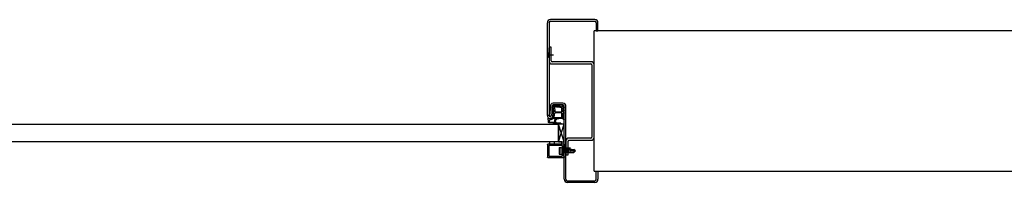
# Model space of a CAD drawing. Header units: millimetres. Extents: x -4577 to 1032787, y -66234 to 201209.
# Tile 189 of 256: x 7981 to 8855, y -9556 to -9411. Entities that reach past the tile are written whole.
import ezdxf

# ---------------------------------------------------------------- set-up
doc = ezdxf.new("R2010")
doc.units = ezdxf.units.MM
doc.linetypes.add('510_5_2OG_ELT_1004$0$11-07-22_DS_2OG$0$AUSGEZOGEN', pattern=[0])
for name, color, linetype in [('510_5_2OG_ELT_1004$0$11-07-22_DS_2OG$0$2DKont', 8, '510_5_2OG_ELT_1004$0$11-07-22_DS_2OG$0$AUSGEZOGEN'), ('510_5_2OG_ELT_1004$0$11-07-22_DS_2OG$0$2DMitte', 8, '510_5_2OG_ELT_1004$0$11-07-22_DS_2OG$0$AUSGEZOGEN'), ('510_5_2OG_ELT_1004$0$11-07-22_DS_2OG$0$2DSchraff', 8, '510_5_2OG_ELT_1004$0$11-07-22_DS_2OG$0$AUSGEZOGEN'), ('510_5_2OG_ELT_1004$0$11-07-22_DS_2OG$0$Mieterausbau', 8, '510_5_2OG_ELT_1004$0$11-07-22_DS_2OG$0$AUSGEZOGEN')]:
    doc.layers.add(name, color=color, linetype=linetype)

# ---------------------------------------------------------------- blocks, each defined once
blk = doc.blocks.new('510_5_2OG_ELT_1004$0$11-07-22_DS_2OG$0$LascheTyp2', base_point=(-0.048, 0))
for p, q in [((0.033, 0.03725), (0.033, 0.00275)), ((0.035, 0.00275), (0.035, 0.03725)), ((0.03575, 0.038), (0.048, 0.038)), ((-0.035, 0.02225), (-0.035, 0.00275)), ((-0.033, 0.00275), (-0.033, 0.02225)), ((0.03225, 0.002), (-0.03225, 0.002)), ((-0.03225, 0), (0.03225, 0))]:
    blk.add_line(p, q)
for points in [[(0.048, 0.038), (0.048, 0.04), (0.03575, 0.04)], [(-0.03575, 0.025), (-0.048, 0.025), (-0.048, 0.023), (-0.03575, 0.023)]]:
    blk.add_lwpolyline(points)
for centre, radius, start, end in [((0.03575, 0.03725), 0.00275, 90, 180), ((0.03575, 0.03725), 0.00075, 90, 180), ((0.041, 0.03862), 0.00268, 31.04822, 148.95178), ((-0.04188, 0.02362), 0.00268, 31.04822, 148.95178), ((-0.03575, 0.02225), 0.00275, 0, 90), ((-0.03575, 0.02225), 0.00075, 360, 90), ((-0.03225, 0.00275), 0.00275, 180, 270), ((-0.03225, 0.00275), 0.00075, 180, 270), ((0.03225, 0.00275), 0.00075, 270, 360), ((0.03225, 0.00275), 0.00275, 270, 360)]:
    blk.add_arc(centre, radius, start, end)
at = {"layer": '510_5_2OG_ELT_1004$0$11-07-22_DS_2OG$0$2DMitte'}
for p, q in [((0.041, 0.042), (0.041, 0.036)), ((-0.04188, 0.027), (-0.04188, 0.021))]:
    blk.add_line(p, q, dxfattribs=at)
blk = doc.blocks.new('510_5_2OG_ELT_1004$0$11-07-22_DS_2OG$0$G01_Schr', base_point=(-0.006, -0.01))
at = {"layer": '510_5_2OG_ELT_1004$0$11-07-22_DS_2OG$0$2DSchraff'}
h = blk.add_hatch(color=7, dxfattribs=at)
h.dxf.hatch_style = 2
h.paths.add_polyline_path([(-0.006, 0.0003), (-0.006, 0.00029), (-0.006, 0.00027), (-0.006, 0.00026), (-0.006, 0.00025), (-0.00599, 0.00024), (-0.00599, 0.00022), (-0.00599, 0.00021), (-0.00598, 0.0002), (-0.00598, 0.00019), (-0.00597, 0.00017), (-0.00597, 0.00016), (-0.00596, 0.00015), (-0.00595, 0.00014), (-0.00595, 0.00013), (-0.00594, 0.00012), (-0.00593, 0.00011), (-0.00592, 0.0001), (-0.00591, 0.00009), (-0.0059, 0.00008), (-0.00589, 0.00007), (-0.00588, 0.00006), (-0.00587, 0.00005), (-0.00586, 0.00005), (-0.00585, 0.00004), (-0.00584, 0.00003), (-0.00583, 0.00003), (-0.00581, 0.00002), (-0.0058, 0.00002), (-0.00579, 0.00001), (-0.00578, 0.00001), (-0.00576, 0.00001), (-0.00575, 0), (-0.00574, 0), (-0.00573, 0), (-0.00571, 0), (-0.0057, 0), (-0.0051, 0), (-0.00509, 0), (-0.00507, 0), (-0.00506, 0), (-0.00505, 0), (-0.00504, 0.00001), (-0.00502, 0.00001), (-0.00501, 0.00001), (-0.005, 0.00002), (-0.00499, 0.00002), (-0.00497, 0.00003), (-0.00496, 0.00003), (-0.00495, 0.00004), (-0.00494, 0.00005), (-0.00493, 0.00005), (-0.00492, 0.00006), (-0.00491, 0.00007), (-0.0049, 0.00008), (-0.00489, 0.00009), (-0.00488, 0.0001), (-0.00487, 0.00011), (-0.00486, 0.00012), (-0.00485, 0.00013), (-0.00485, 0.00014), (-0.00484, 0.00015), (-0.00483, 0.00016), (-0.00483, 0.00017), (-0.00482, 0.00019), (-0.00482, 0.0002), (-0.00481, 0.00021), (-0.00481, 0.00022), (-0.00481, 0.00024), (-0.0048, 0.00025), (-0.0048, 0.00026), (-0.0048, 0.00027), (-0.0048, 0.00029), (-0.0048, 0.0003), (-0.0048, 0.00043), (-0.0048, 0.00044), (-0.0048, 0.00045), (-0.0048, 0.00046), (-0.0048, 0.00047), (-0.00479, 0.00049), (-0.00479, 0.0005), (-0.00479, 0.00051), (-0.00478, 0.00052), (-0.00478, 0.00053), (-0.00477, 0.00055), (-0.00477, 0.00056), (-0.00476, 0.00057), (-0.00476, 0.00058), (-0.00475, 0.00059), (-0.00474, 0.0006), (-0.00474, 0.00061), (-0.00473, 0.00062), (-0.00472, 0.00063), (-0.00471, 0.00064), (-0.0047, 0.00065), (-0.00469, 0.00065), (-0.00468, 0.00066), (-0.00468, 0.00067), (-0.00466, 0.00068), (-0.00465, 0.00068), (-0.00464, 0.00069), (-0.00463, 0.00069), (-0.00462, 0.0007), (-0.00461, 0.0007), (-0.0046, 0.00071), (-0.00459, 0.00071), (-0.00457, 0.00072), (-0.00456, 0.00072), (-0.00455, 0.00072), (-0.00454, 0.00072), (-0.00453, 0.00072), (-0.00379, 0.00079), (-0.00378, 0.00079), (-0.00377, 0.00079), (-0.00377, 0.00079), (-0.00376, 0.00079), (-0.00375, 0.00079), (-0.00374, 0.0008), (-0.00374, 0.0008), (-0.00373, 0.0008), (-0.00372, 0.0008), (-0.00371, 0.00081), (-0.00371, 0.00081), (-0.0037, 0.00081), (-0.00369, 0.00081), (-0.00368, 0.00082), (-0.00368, 0.00082), (-0.00367, 0.00083), (-0.00366, 0.00083), (-0.00366, 0.00083), (-0.00365, 0.00084), (-0.00364, 0.00084), (-0.00364, 0.00085), (-0.00363, 0.00085), (-0.00362, 0.00086), (-0.00362, 0.00086), (-0.00361, 0.00087), (-0.00361, 0.00087), (-0.0036, 0.00088), (-0.00359, 0.00089), (-0.00359, 0.00089), (-0.00358, 0.0009), (-0.00358, 0.0009), (-0.00357, 0.00091), (-0.00357, 0.00092), (-0.00357, 0.00092), (-0.00356, 0.00093), (-0.00356, 0.00094), (-0.00302, 0.00186), (-0.00301, 0.0019), (-0.00301, 0.00195), (-0.003, 0.00199), (-0.00301, 0.00204), (-0.00301, 0.00208), (-0.00302, 0.00213), (-0.00303, 0.00217), (-0.00305, 0.00221), (-0.00307, 0.00225), (-0.0031, 0.00229), (-0.00312, 0.00233), (-0.00315, 0.00236), (-0.00319, 0.00239), (-0.00322, 0.00242), (-0.00326, 0.00244), (-0.0033, 0.00246), (-0.00335, 0.00248), (-0.00339, 0.00249), (-0.00343, 0.0025), (-0.00348, 0.0025), (-0.00352, 0.0025), (-0.00357, 0.0025), (-0.00361, 0.00249), (-0.00366, 0.00248), (-0.0037, 0.00246), (-0.00374, 0.00244), (-0.00378, 0.00242), (-0.00382, 0.00239), (-0.00385, 0.00236), (-0.00388, 0.00233), (-0.00391, 0.00229), (-0.00393, 0.00225), (-0.00395, 0.00221), (-0.00397, 0.00217), (-0.00398, 0.00213), (-0.00399, 0.00208), (-0.004, 0.00205), (-0.00401, 0.00202), (-0.00402, 0.00199), (-0.00404, 0.00196), (-0.00405, 0.00193), (-0.00407, 0.0019), (-0.00409, 0.00187), (-0.00412, 0.00185), (-0.00414, 0.00183), (-0.00417, 0.00181), (-0.0042, 0.00179), (-0.00423, 0.00178), (-0.00426, 0.00176), (-0.00429, 0.00175), (-0.00433, 0.00175), (-0.00436, 0.00174), (-0.00439, 0.00174), (-0.00443, 0.00174), (-0.00446, 0.00175), (-0.00449, 0.00175), (-0.00452, 0.00176), (-0.00456, 0.00177), (-0.00459, 0.00179), (-0.00462, 0.00181), (-0.00464, 0.00183), (-0.00467, 0.00185), (-0.00469, 0.00187), (-0.00471, 0.0019), (-0.00473, 0.00192), (-0.00475, 0.00195), (-0.00477, 0.00198), (-0.00478, 0.00201), (-0.00479, 0.00205), (-0.00479, 0.00208), (-0.0048, 0.00211), (-0.0048, 0.00215), (-0.0048, 0.0135), (-0.0048, 0.01351), (-0.0048, 0.01353), (-0.0048, 0.01354), (-0.0048, 0.01355), (-0.00479, 0.01356), (-0.00479, 0.01358), (-0.00479, 0.01359), (-0.00478, 0.0136), (-0.00478, 0.01361), (-0.00477, 0.01363), (-0.00477, 0.01364), (-0.00476, 0.01365), (-0.00475, 0.01366), (-0.00475, 0.01367), (-0.00474, 0.01368), (-0.00473, 0.01369), (-0.00472, 0.0137), (-0.00471, 0.01371), (-0.0047, 0.01372), (-0.00469, 0.01373), (-0.00468, 0.01374), (-0.00467, 0.01375), (-0.00466, 0.01375), (-0.00465, 0.01376), (-0.00464, 0.01377), (-0.00463, 0.01377), (-0.00461, 0.01378), (-0.0046, 0.01378), (-0.00459, 0.01379), (-0.00458, 0.01379), (-0.00456, 0.01379), (-0.00455, 0.0138), (-0.00454, 0.0138), (-0.00453, 0.0138), (-0.00451, 0.0138), (-0.0045, 0.0138), (0.0045, 0.0138), (0.00451, 0.0138), (0.00453, 0.0138), (0.00454, 0.0138), (0.00455, 0.0138), (0.00456, 0.01379), (0.00458, 0.01379), (0.00459, 0.01379), (0.0046, 0.01378), (0.00461, 0.01378), (0.00463, 0.01377), (0.00464, 0.01377), (0.00465, 0.01376), (0.00466, 0.01375), (0.00467, 0.01375), (0.00468, 0.01374), (0.00469, 0.01373), (0.0047, 0.01372), (0.00471, 0.01371), (0.00472, 0.0137), (0.00473, 0.01369), (0.00474, 0.01368), (0.00475, 0.01367), (0.00475, 0.01366), (0.00476, 0.01365), (0.00477, 0.01364), (0.00477, 0.01363), (0.00478, 0.01361), (0.00478, 0.0136), (0.00479, 0.01359), (0.00479, 0.01358), (0.00479, 0.01356), (0.0048, 0.01355), (0.0048, 0.01354), (0.0048, 0.01353), (0.0048, 0.01351), (0.0048, 0.0135), (0.0048, 0.00215), (0.0048, 0.00211), (0.00479, 0.00208), (0.00479, 0.00205), (0.00478, 0.00201), (0.00477, 0.00198), (0.00475, 0.00195), (0.00473, 0.00192), (0.00471, 0.0019), (0.00469, 0.00187), (0.00467, 0.00185), (0.00464, 0.00183), (0.00462, 0.00181), (0.00459, 0.00179), (0.00456, 0.00177), (0.00453, 0.00176), (0.00449, 0.00175), (0.00446, 0.00175), (0.00443, 0.00174), (0.00439, 0.00174), (0.00436, 0.00174), (0.00433, 0.00175), (0.00429, 0.00175), (0.00426, 0.00176), (0.00423, 0.00178), (0.0042, 0.00179), (0.00417, 0.00181), (0.00414, 0.00183), (0.00412, 0.00185), (0.00409, 0.00187), (0.00407, 0.0019), (0.00405, 0.00193), (0.00404, 0.00195), (0.00402, 0.00198), (0.00401, 0.00202), (0.004, 0.00205), (0.00399, 0.00208), (0.00398, 0.00213), (0.00397, 0.00217), (0.00395, 0.00221), (0.00393, 0.00225), (0.0039, 0.00229), (0.00388, 0.00232), (0.00385, 0.00236), (0.00381, 0.00239), (0.00377, 0.00241), (0.00374, 0.00244), (0.00369, 0.00246), (0.00365, 0.00247), (0.00361, 0.00249), (0.00356, 0.00249), (0.00352, 0.0025), (0.00347, 0.0025), (0.00343, 0.0025), (0.00338, 0.00249), (0.00334, 0.00248), (0.0033, 0.00246), (0.00325, 0.00244), (0.00322, 0.00242), (0.00318, 0.00239), (0.00314, 0.00236), (0.00311, 0.00233), (0.00308, 0.00229), (0.00306, 0.00226), (0.00304, 0.00222), (0.00302, 0.00217), (0.003, 0.00213), (0.00299, 0.00209), (0.00299, 0.00204), (0.00298, 0.002), (0.00298, 0.00195), (0.00299, 0.00191), (0.003, 0.00186), (0.00353, 0.00094), (0.00354, 0.00093), (0.00354, 0.00093), (0.00355, 0.00092), (0.00355, 0.00091), (0.00355, 0.00091), (0.00356, 0.0009), (0.00356, 0.00089), (0.00357, 0.00089), (0.00358, 0.00088), (0.00358, 0.00088), (0.00359, 0.00087), (0.00359, 0.00087), (0.0036, 0.00086), (0.0036, 0.00085), (0.00361, 0.00085), (0.00362, 0.00085), (0.00362, 0.00084), (0.00363, 0.00084), (0.00364, 0.00083), (0.00364, 0.00083), (0.00365, 0.00082), (0.00366, 0.00082), (0.00367, 0.00082), (0.00367, 0.00081), (0.00368, 0.00081), (0.00369, 0.00081), (0.0037, 0.00081), (0.0037, 0.0008), (0.00371, 0.0008), (0.00372, 0.0008), (0.00373, 0.0008), (0.00373, 0.00079), (0.00374, 0.00079), (0.00375, 0.00079), (0.00376, 0.00079), (0.00377, 0.00079), (0.00453, 0.00072), (0.00454, 0.00072), (0.00455, 0.00072), (0.00456, 0.00072), (0.00457, 0.00072), (0.00459, 0.00071), (0.0046, 0.00071), (0.00461, 0.0007), (0.00462, 0.0007), (0.00463, 0.00069), (0.00464, 0.00069), (0.00465, 0.00068), (0.00466, 0.00068), (0.00468, 0.00067), (0.00468, 0.00066), (0.00469, 0.00065), (0.0047, 0.00065), (0.00471, 0.00064), (0.00472, 0.00063), (0.00473, 0.00062), (0.00474, 0.00061), (0.00474, 0.0006), (0.00475, 0.00059), (0.00476, 0.00058), (0.00476, 0.00057), (0.00477, 0.00056), (0.00477, 0.00055), (0.00478, 0.00053), (0.00478, 0.00052), (0.00479, 0.00051), (0.00479, 0.0005), (0.00479, 0.00049), (0.0048, 0.00047), (0.0048, 0.00046), (0.0048, 0.00045), (0.0048, 0.00044), (0.0048, 0.00043), (0.0048, 0.0003), (0.0048, 0.00029), (0.0048, 0.00027), (0.0048, 0.00026), (0.0048, 0.00025), (0.00481, 0.00024), (0.00481, 0.00022), (0.00481, 0.00021), (0.00482, 0.0002), (0.00482, 0.00019), (0.00483, 0.00017), (0.00483, 0.00016), (0.00484, 0.00015), (0.00485, 0.00014), (0.00485, 0.00013), (0.00486, 0.00012), (0.00487, 0.00011), (0.00488, 0.0001), (0.00489, 0.00009), (0.0049, 0.00008), (0.00491, 0.00007), (0.00492, 0.00006), (0.00493, 0.00005), (0.00494, 0.00005), (0.00495, 0.00004), (0.00496, 0.00003), (0.00497, 0.00003), (0.00499, 0.00002), (0.005, 0.00002), (0.00501, 0.00001), (0.00502, 0.00001), (0.00504, 0.00001), (0.00505, 0), (0.00506, 0), (0.00507, 0), (0.00509, 0), (0.0051, 0), (0.0057, 0), (0.00571, 0), (0.00573, 0), (0.00574, 0), (0.00575, 0), (0.00576, 0.00001), (0.00578, 0.00001), (0.00579, 0.00001), (0.0058, 0.00002), (0.00581, 0.00002), (0.00583, 0.00003), (0.00584, 0.00003), (0.00585, 0.00004), (0.00586, 0.00005), (0.00587, 0.00005), (0.00588, 0.00006), (0.00589, 0.00007), (0.0059, 0.00008), (0.00591, 0.00009), (0.00592, 0.0001), (0.00593, 0.00011), (0.00594, 0.00012), (0.00595, 0.00013), (0.00595, 0.00014), (0.00596, 0.00015), (0.00597, 0.00016), (0.00597, 0.00017), (0.00598, 0.00019), (0.00598, 0.0002), (0.00599, 0.00021), (0.00599, 0.00022), (0.00599, 0.00024), (0.006, 0.00025), (0.006, 0.00026), (0.006, 0.00027), (0.006, 0.00029), (0.006, 0.0003), (0.006, 0.0147), (0.006, 0.01471), (0.006, 0.01473), (0.006, 0.01474), (0.006, 0.01475), (0.00599, 0.01476), (0.00599, 0.01478), (0.00599, 0.01479), (0.00598, 0.0148), (0.00598, 0.01481), (0.00597, 0.01483), (0.00597, 0.01484), (0.00596, 0.01485), (0.00595, 0.01486), (0.00595, 0.01487), (0.00594, 0.01488), (0.00593, 0.01489), (0.00592, 0.0149), (0.00591, 0.01491), (0.0059, 0.01492), (0.00589, 0.01493), (0.00588, 0.01494), (0.00587, 0.01495), (0.00586, 0.01495), (0.00585, 0.01496), (0.00584, 0.01497), (0.00583, 0.01497), (0.00581, 0.01498), (0.0058, 0.01498), (0.00579, 0.01499), (0.00578, 0.01499), (0.00576, 0.01499), (0.00575, 0.015), (0.00574, 0.015), (0.00573, 0.015), (0.00571, 0.015), (0.0057, 0.015), (-0.0057, 0.015), (-0.00571, 0.015), (-0.00573, 0.015), (-0.00574, 0.015), (-0.00575, 0.015), (-0.00576, 0.01499), (-0.00578, 0.01499), (-0.00579, 0.01499), (-0.0058, 0.01498), (-0.00581, 0.01498), (-0.00583, 0.01497), (-0.00584, 0.01497), (-0.00585, 0.01496), (-0.00586, 0.01495), (-0.00587, 0.01495), (-0.00588, 0.01494), (-0.00589, 0.01493), (-0.0059, 0.01492), (-0.00591, 0.01491), (-0.00592, 0.0149), (-0.00593, 0.01489), (-0.00594, 0.01488), (-0.00595, 0.01487), (-0.00595, 0.01486), (-0.00596, 0.01485), (-0.00597, 0.01484), (-0.00597, 0.01483), (-0.00598, 0.01481), (-0.00598, 0.0148), (-0.00599, 0.01479), (-0.00599, 0.01478), (-0.00599, 0.01476), (-0.006, 0.01475), (-0.006, 0.01474), (-0.006, 0.01473), (-0.006, 0.01471), (-0.006, 0.0147)])
at = {"layer": '510_5_2OG_ELT_1004$0$11-07-22_DS_2OG$0$2DKont'}
for p, q in [((-0.006, 0.0003), (-0.006, 0.0147)), ((-0.0057, 0.015), (0.0057, 0.015)), ((-0.0048, 0.00215), (-0.0048, 0.0135)), ((-0.0045, 0.0138), (0.0045, 0.0138)), ((0.0048, 0.0135), (0.0048, 0.00215)), ((0.006, 0.0147), (0.006, 0.0003)), ((-0.0057, 0), (-0.0051, 0)), ((-0.0048, 0.0003), (-0.0048, 0.00043)), ((-0.00379, 0.00079), (-0.00453, 0.00072)), ((-0.00302, 0.00186), (-0.00356, 0.00094)), ((-0.003, 0.0045), (-0.00315, 0.0026)), ((0.00315, 0.0026), (-0.00315, 0.0026)), ((-0.00315, 0.0026), (-0.00275, 0.0013)), ((-0.003, 0.0045), (0.003, 0.0045)), ((0.00275, 0.0013), (-0.00275, 0.0013)), ((-0.00275, 0), (-0.00275, 0.0013)), ((0.00275, 0), (-0.00275, 0)), ((-0.00135, 0), (-0.00135, -0.00865)), ((0.00315, 0.0026), (0.00275, 0.0013)), ((0.00275, 0.0013), (0.00275, 0)), ((0.003, 0.0045), (0.00315, 0.0026)), ((0.003, 0.00186), (0.00353, 0.00094)), ((0.00377, 0.00079), (0.00453, 0.00072)), ((0.0048, 0.00043), (0.0048, 0.0003)), ((0.0051, 0), (0.0057, 0)), ((0.0019, -0.0005), (-0.0019, -0.00125)), ((-0.0019, -0.00125), (-0.0019, -0.00125)), ((-0.0019, -0.00125), (-0.00135, -0.00136)), ((0.0019, -0.002), (-0.0019, -0.00275)), ((-0.0019, -0.00275), (-0.00135, -0.00286)), ((0.0019, -0.0035), (-0.0019, -0.00425)), ((-0.0019, -0.00425), (-0.00135, -0.00436)), ((0.0019, -0.005), (-0.0019, -0.00575)), ((-0.0019, -0.00575), (-0.00135, -0.00586)), ((0, -0.01), (-0.00135, -0.00865)), ((0, -0.00538), (0, -0.01)), ((0.00135, -0.00865), (0, -0.00905)), ((0, -0.01), (0.00135, -0.00865)), ((0.00135, 0), (0.00135, -0.00865)), ((0.00135, -0.00039), (0.0019, -0.0005)), ((0.00135, -0.00189), (0.0019, -0.002)), ((0.00135, -0.00339), (0.0019, -0.0035)), ((0.00135, -0.00489), (0.0019, -0.005))]:
    blk.add_line(p, q, dxfattribs=at)
for centre, radius, start, end in [((-0.0057, 0.0147), 0.0003, 90, 180), ((-0.0045, 0.0135), 0.0003, 90, 180), ((0.0045, 0.0135), 0.0003, 0, 90), ((0.0057, 0.0147), 0.0003, 0, 90), ((-0.0057, 0.0003), 0.0003, 180, 270), ((-0.0051, 0.0003), 0.0003, 270, 360), ((-0.00439, 0.00215), 0.000406, 180, 350.66978), ((-0.0045, 0.00043), 0.0003, 95, 180), ((-0.00382, 0.00109), 0.0003, 275, 330), ((0.00379, 0.00109), 0.0003, 210, 265), ((0.00439, 0.00215), 0.000406, 189.33022, 360), ((0.0045, 0.00043), 0.0003, 0, 85), ((0.0051, 0.0003), 0.0003, 180, 270), ((0.0057, 0.0003), 0.0003, 270, 360)]:
    blk.add_arc(centre, radius, start, end, dxfattribs=at)
blk = doc.blocks.new('510_5_2OG_ELT_1004$0$11-07-22_DS_2OG$0$DichtngEinbau', base_point=(-0.0125, -0.005, -0.00443))
for p, q in [((-0.01244, 0.00959), (-0.01107, 0.01085)), ((-0.01127, 0.00981), (-0.01211, 0.00922)), ((-0.01127, 0.00861), (-0.01127, 0.00981)), ((-0.01107, 0.01085), (-0.01107, 0.01146)), ((-0.01067, 0.01146), (-0.01067, 0.01088)), ((-0.01027, 0.00614), (-0.01027, 0.00965)), ((-0.00392, 0.01015), (-0.00406, 0.00613)), ((-0.00387, 0.01146), (-0.00176, 0.00989)), ((-0.00294, 0.00973), (-0.00298, 0.00853)), ((-0.00196, 0.00944), (-0.00294, 0.00973)), ((-0.01244, 0.00744), (-0.01127, 0.00861)), ((-0.01244, 0.00486), (-0.01127, 0.00604)), ((-0.01127, 0.00766), (-0.01211, 0.00707)), ((-0.01127, 0.00509), (-0.01211, 0.0045)), ((-0.01148, 0.00078), (-0.01127, 0.00509)), ((-0.01127, 0.00604), (-0.01127, 0.00766)), ((-0.00836, 0.00015), (-0.01107, 0.00015)), ((-0.01048, 0.00121), (-0.01027, 0.00479)), ((-0.00377, 0.00091), (-0.01018, 0.00091)), ((-0.00436, 0.00584), (-0.00997, 0.00584)), ((-0.00997, 0.00509), (-0.00441, 0.00509)), ((-0.00636, -0.00042), (-0.00771, 0.00004)), ((-0.00293, 0.00015), (-0.00619, 0.00015)), ((-0.00348, 0.00126), (-0.00411, 0.00478)), ((-0.00273, 0.00211), (-0.00308, 0.00488)), ((-0.00277, 0.0041), (-0.00308, 0.00488)), ((-0.00303, 0.00741), (-0.00305, 0.00615)), ((-0.00305, 0.00615), (-0.00228, 0.0042)), ((-0.00242, 0.00678), (-0.00303, 0.00741)), ((-0.00298, 0.00853), (-0.00198, 0.00702)), ((-0.01249, -0.00124), (-0.01249, -0.00124)), ((-0.00943, -0.00429), (-0.0056, -0.00389)), ((-0.00907, -0.00496), (0.00097, -0.00389)), ((-0.0046, -0.00379), (0.00052, -0.00325)), ((0.00054, -0.00318), (0.00067, -0.00138)), ((0.00155, -0.00306), (0.00178, -0.00001))]:
    blk.add_line(p, q)
for points in [[(-0.01244, -0.00108), (-0.01233, -0.001), (-0.01222, -0.00092), (-0.01212, -0.00083), (-0.01203, -0.00073), (-0.01194, -0.00062), (-0.01186, -0.00051), (-0.01178, -0.0004), (-0.01172, -0.00028), (-0.01166, -0.00015), (-0.01161, -0.00003), (-0.01156, 0.0001), (-0.01153, 0.00024), (-0.0115, 0.00037), (-0.01149, 0.00051), (-0.01148, 0.00064), (-0.01148, 0.00078)], [(-0.01232, -0.00129), (-0.01218, -0.00121), (-0.01205, -0.00112), (-0.01192, -0.00102), (-0.0118, -0.00091), (-0.01168, -0.0008), (-0.01157, -0.00068), (-0.01147, -0.00055), (-0.01137, -0.00042), (-0.01128, -0.00028), (-0.0112, -0.00014), (-0.01113, 0.00001), (-0.01107, 0.00016)], [(-0.01048, 0.00121), (-0.01047, 0.00116), (-0.01046, 0.0011), (-0.01044, 0.00106), (-0.01041, 0.00101), (-0.01037, 0.00098), (-0.01033, 0.00095), (-0.01028, 0.00093), (-0.01023, 0.00091), (-0.01018, 0.00091)], [(-0.00771, 0.00004), (-0.00784, 0.00008), (-0.00797, 0.00011), (-0.0081, 0.00014), (-0.00823, 0.00015), (-0.00836, 0.00015)], [(-0.0046, -0.00379), (-0.00451, -0.00368), (-0.00443, -0.00356), (-0.00435, -0.00344), (-0.00428, -0.00332), (-0.00422, -0.00319), (-0.00417, -0.00306), (-0.00412, -0.00292), (-0.00408, -0.00279), (-0.00406, -0.00265), (-0.00403, -0.00251), (-0.00402, -0.00237), (-0.00402, -0.00223), (-0.00402, -0.00209), (-0.00403, -0.00195), (-0.00405, -0.00181), (-0.00408, -0.00167), (-0.00412, -0.00153), (-0.00417, -0.0014), (-0.00422, -0.00127), (-0.00428, -0.00114), (-0.00435, -0.00101), (-0.00442, -0.00089), (-0.0045, -0.00078), (-0.00459, -0.00067), (-0.00469, -0.00056), (-0.00479, -0.00047), (-0.0049, -0.00037), (-0.00501, -0.00029), (-0.00513, -0.00021), (-0.00525, -0.00013), (-0.00537, -0.00007), (-0.0055, -0.00001), (-0.00564, 0.00004), (-0.00577, 0.00008), (-0.00591, 0.00011), (-0.00605, 0.00014), (-0.00619, 0.00015)], [(-0.00377, 0.00091), (-0.00372, 0.00091), (-0.00367, 0.00093), (-0.00362, 0.00095), (-0.00358, 0.00098), (-0.00354, 0.00101), (-0.00351, 0.00106), (-0.00349, 0.00111), (-0.00348, 0.00116), (-0.00347, 0.00121), (-0.00348, 0.00126)], [(0.00178, -0.00001), (0.00178, 0.00002), (0.00177, 0.00006), (0.00176, 0.00009), (0.00174, 0.00012), (0.00171, 0.00015), (0.00168, 0.00017), (0.00165, 0.00019), (0.00161, 0.0002), (0.00158, 0.0002), (0.00154, 0.0002), (0.00151, 0.00019), (0.00147, 0.00017)], [(-0.01242, -0.00107), (-0.01244, -0.00108), (-0.01246, -0.00109), (-0.01247, -0.00111), (-0.01248, -0.00113), (-0.01249, -0.00115), (-0.0125, -0.00117), (-0.0125, -0.00119), (-0.0125, -0.00121), (-0.01249, -0.00123), (-0.01248, -0.00125), (-0.01247, -0.00127), (-0.01246, -0.00128), (-0.01244, -0.00129), (-0.01242, -0.0013), (-0.0124, -0.00131), (-0.01238, -0.00131), (-0.01236, -0.00131), (-0.01234, -0.0013), (-0.01232, -0.00129)], [(-0.00943, -0.00429), (-0.00948, -0.00433), (-0.00952, -0.00436), (-0.00955, -0.0044), (-0.00958, -0.00445), (-0.00961, -0.0045), (-0.00962, -0.00456), (-0.00963, -0.00461), (-0.00962, -0.00467), (-0.00961, -0.00473), (-0.00959, -0.00478), (-0.00957, -0.00483), (-0.00953, -0.00487), (-0.00949, -0.00491), (-0.00945, -0.00494), (-0.0094, -0.00497), (-0.00935, -0.00499), (-0.00929, -0.005), (-0.00923, -0.005), (-0.00918, -0.00499), (-0.00912, -0.00498), (-0.00907, -0.00496)], [(-0.0056, -0.00389), (-0.0055, -0.00381), (-0.00541, -0.00372), (-0.00532, -0.00362), (-0.00524, -0.00352), (-0.00517, -0.00341), (-0.0051, -0.0033), (-0.00504, -0.00318), (-0.00499, -0.00306), (-0.00495, -0.00294), (-0.00491, -0.00282), (-0.00489, -0.00269), (-0.00487, -0.00256), (-0.00486, -0.00243), (-0.00486, -0.0023), (-0.00486, -0.00218), (-0.00488, -0.00205), (-0.0049, -0.00192), (-0.00493, -0.00179), (-0.00497, -0.00167), (-0.00502, -0.00155), (-0.00508, -0.00143), (-0.00514, -0.00132), (-0.00521, -0.00121), (-0.00529, -0.00111), (-0.00537, -0.00101), (-0.00546, -0.00092), (-0.00556, -0.00083), (-0.00566, -0.00075), (-0.00577, -0.00068), (-0.00588, -0.00061), (-0.00599, -0.00055), (-0.00611, -0.0005), (-0.00623, -0.00046), (-0.00636, -0.00042)], [(0.00067, -0.00138), (0.00067, -0.00135), (0.00067, -0.00133), (0.00066, -0.0013), (0.00065, -0.00128), (0.00063, -0.00126), (0.00061, -0.00124), (0.00058, -0.00123), (0.00056, -0.00122), (0.00053, -0.00122), (0.0005, -0.00122)], [(0.00052, -0.00325), (0.00053, -0.00323), (0.00053, -0.00322), (0.00054, -0.00321), (0.00054, -0.0032), (0.00054, -0.00318)], [(0.00097, -0.00389), (0.00106, -0.00385), (0.00114, -0.0038), (0.00122, -0.00373), (0.00129, -0.00367), (0.00135, -0.00359), (0.0014, -0.00351), (0.00145, -0.00343), (0.00149, -0.00334), (0.00152, -0.00325), (0.00154, -0.00316), (0.00155, -0.00306)]]:
    blk.add_lwpolyline(points)
for centre, radius, start, end in [((-0.01225, 0.00943), 0.00025, 140.72877, 305.24497), ((-0.01087, 0.01146), 0.0002, 0, 180), ((-0.00271, -0.0423), 0.05378, 91.23603, 98.51232), ((-0.00997, 0.00965), 0.0003, 98.88524, 180), ((-0.00324, -0.03342), 0.04389, 91.29307, 98.88524), ((-0.00422, 0.01016), 0.0003, 357.7974, 91.29307), ((-0.00189, 0.00968), 0.00025, 253.51544, 58.03163), ((-0.01225, 0.00728), 0.00025, 140.72877, 305.24497), ((-0.01225, 0.00471), 0.00025, 140.72877, 305.24497), ((-0.00997, 0.00614), 0.0003, 180, 270), ((-0.00997, 0.00479), 0.0003, 90, 180), ((-0.00441, 0.00479), 0.0003, 357.7974, 90), ((-0.00436, 0.00614), 0.0003, 270, 357.7974), ((0, 0.0025), 0.00376, 218.65506, 277.72435), ((-0.00253, 0.00418), 0.00025, 199.01154, 3.52773), ((0, 0.0025), 0.00276, 186.36343, 302.30903), ((-0.00222, 0.00693), 0.00025, 216.16504, 20.68123)]:
    blk.add_arc(centre, radius, start, end)
blk = doc.blocks.new('510_5_2OG_ELT_1004')
at = {"layer": '510_5_2OG_ELT_1004$0$11-07-22_DS_2OG$0$Mieterausbau', "linetype": 'Continuous'}
h = blk.add_hatch(dxfattribs=at)
h.set_pattern_fill('SCHRAFFUR_1', color=256, scale=1000, style=0, pattern_type=2)
h.set_pattern_definition([(90, (1895.797, -66891.69), (-40, 5e-15), []), (90, (1875.797, -66891.69), (-40, 5e-15), [])])
h.paths.add_polyline_path([(8451.33, -9520.02), (8451.33, -9522.02), (8462.33, -9522.02), (8462.33, -9520.02), (8459.33, -9520.02)], flags=0)
at = {"layer": '510_5_2OG_ELT_1004$0$11-07-22_DS_2OG$0$Mieterausbau', "linetype": '510_5_2OG_ELT_1004$0$11-07-22_DS_2OG$0$AUSGEZOGEN'}
for p, q in [((8491.58, -9411.06), (8452.08, -9411.06)), ((8491.58, -9411.06), (8452.08, -9411.06)), ((8449.33, -9496.56), (8449.33, -9413.81)), ((8449.33, -9496.56), (8449.33, -9413.81)), ((8450.83, -9413.81), (8450.83, -9496.56)), ((8450.83, -9413.81), (8450.83, -9496.56)), ((8452.08, -9412.56), (8491.58, -9412.56)), ((8452.08, -9412.56), (8491.58, -9412.56)), ((8492.83, -9413.81), (8492.83, -9421.06)), ((8492.83, -9413.81), (8492.83, -9421.06)), ((8494.33, -9421.06), (8494.33, -9413.81)), ((8494.33, -9421.06), (8494.33, -9413.81)), ((8494.33, -9421.06), (8494.33, -9413.81)), ((8494.33, -9421.06), (8494.33, -9413.81)), ((8490.83, -9546.06), (8490.83, -9421.06)), ((13100, -9421.06), (8490.83, -9421.06)), ((8492.83, -9421.06), (8494.33, -9421.06)), ((8492.83, -9421.06), (8494.33, -9421.06)), ((8450.83, -9443.56), (8450.83, -9436.06)), ((8450.83, -9443.56), (8450.83, -9436.06)), ((8451.83, -9488.31), (8452.83, -9496.56)), ((8453.36, -9488.61), (8454.33, -9496.56)), ((8463.08, -9485.56), (8454.58, -9485.56)), ((8463.08, -9487.06), (8454.58, -9487.06)), ((8464.33, -9553.31), (8464.33, -9488.31)), ((8465.83, -9553.31), (8465.83, -9488.31)), ((8450.83, -9496.56), (8449.33, -9496.56)), ((8450.83, -9496.56), (8449.33, -9496.56)), ((8450.83, -9496.56), (8449.33, -9496.56)), ((7939.33, -9504.07), (8459.33, -9504.06)), ((8459.33, -9519.89), (8464.33, -9504.06)), ((8464.33, -9520.02), (8459.33, -9504.06)), ((8459.33, -9520.02), (8459.33, -9504.06)), ((8459.33, -9520.02), (7939.33, -9520.02)), ((8490.83, -9546.06), (12375, -9546.06)), ((8492.83, -9553.31), (8492.83, -9546.06)), ((8492.83, -9553.31), (8492.83, -9546.06)), ((8492.83, -9546.06), (8494.33, -9546.06)), ((8492.83, -9546.06), (8494.33, -9546.06)), ((8494.33, -9546.06), (8494.33, -9553.31)), ((8494.33, -9546.06), (8494.33, -9553.31)), ((8494.33, -9546.06), (8494.33, -9553.31)), ((8494.33, -9546.06), (8494.33, -9553.31)), ((8467.08, -9554.56), (8491.58, -9554.56)), ((8467.08, -9554.56), (8491.58, -9554.56)), ((8467.08, -9554.56), (8467.08, -9556.06)), ((8467.08, -9554.56), (8467.08, -9556.06)), ((8467.08, -9554.56), (8467.08, -9556.06)), ((8491.58, -9556.06), (8467.08, -9556.06)), ((8491.58, -9556.06), (8467.08, -9556.06))]:
    blk.add_line(p, q, dxfattribs=at)
for points in [[(8464.33, -9520.02), (8464.33, -9504.06), (8459.33, -9504.06), (8459.33, -9520.02), (8464.33, -9520.02)], [(8462.33, -9522.02), (8462.33, -9520.02), (8451.33, -9520.02), (8451.33, -9522.02), (8462.33, -9522.02)]]:
    blk.add_lwpolyline(points, close=True, dxfattribs=at)
for centre, radius, start, end in [((8452.08, -9413.81), 2.75, 90, 180), ((8452.08, -9413.81), 2.75, 90, 180), ((8491.58, -9413.81), 2.75, 0, 90), ((8491.58, -9413.81), 2.75, 0, 90), ((8452.08, -9413.81), 1.25, 90, 180), ((8452.08, -9413.81), 1.25, 90, 180), ((8491.58, -9413.81), 1.25, 0, 90), ((8491.58, -9413.81), 1.25, 0, 90), ((8454.58, -9488.31), 2.75, 90, 193.82245), ((8454.58, -9488.31), 1.25, 90, 193.82245), ((8463.08, -9488.31), 2.75, 0, 90), ((8463.08, -9488.31), 1.25, 0, 90), ((8451.83, -9496.56), 2.5, 180, 13.82245), ((8451.83, -9496.56), 1, 180, 13.82245), ((8467.08, -9553.31), 2.75, 180, 270), ((8467.08, -9553.31), 1.25, 180, 270), ((8491.58, -9553.31), 2.75, 270, 0), ((8491.58, -9553.31), 1.25, 270, 0), ((8491.58, -9553.31), 2.75, 270, 0), ((8491.58, -9553.31), 1.25, 270, 0)]:
    blk.add_arc(centre, radius, start, end, dxfattribs=at)
at = {"layer": '510_5_2OG_ELT_1004$0$11-07-22_DS_2OG$0$Mieterausbau', "linetype": '510_5_2OG_ELT_1004$0$11-07-22_DS_2OG$0$AUSGEZOGEN', "xscale": 1000, "zscale": 1000}
for name, p, yscale, rotation in [('510_5_2OG_ELT_1004$0$11-07-22_DS_2OG$0$LascheTyp2', (8490.83, -9531.56), 1000, 90), ('510_5_2OG_ELT_1004$0$11-07-22_DS_2OG$0$DichtngEinbau', (8464.33, -9504.06), -1000, 180), ('510_5_2OG_ELT_1004$0$11-07-22_DS_2OG$0$DichtngEinbau', (8464.33, -9504.06), -1000, 180), ('510_5_2OG_ELT_1004$0$11-07-22_DS_2OG$0$G01_Schr', (8474.33, -9522.02), -1000, 270)]:
    blk.add_blockref(name, p, dxfattribs=dict(at, yscale=yscale, rotation=rotation))

msp = doc.modelspace()

# ---------------------------------------------------------------- block references
msp.add_blockref('510_5_2OG_ELT_1004', (0, -0.05))

doc.saveas('drawing.dxf')
